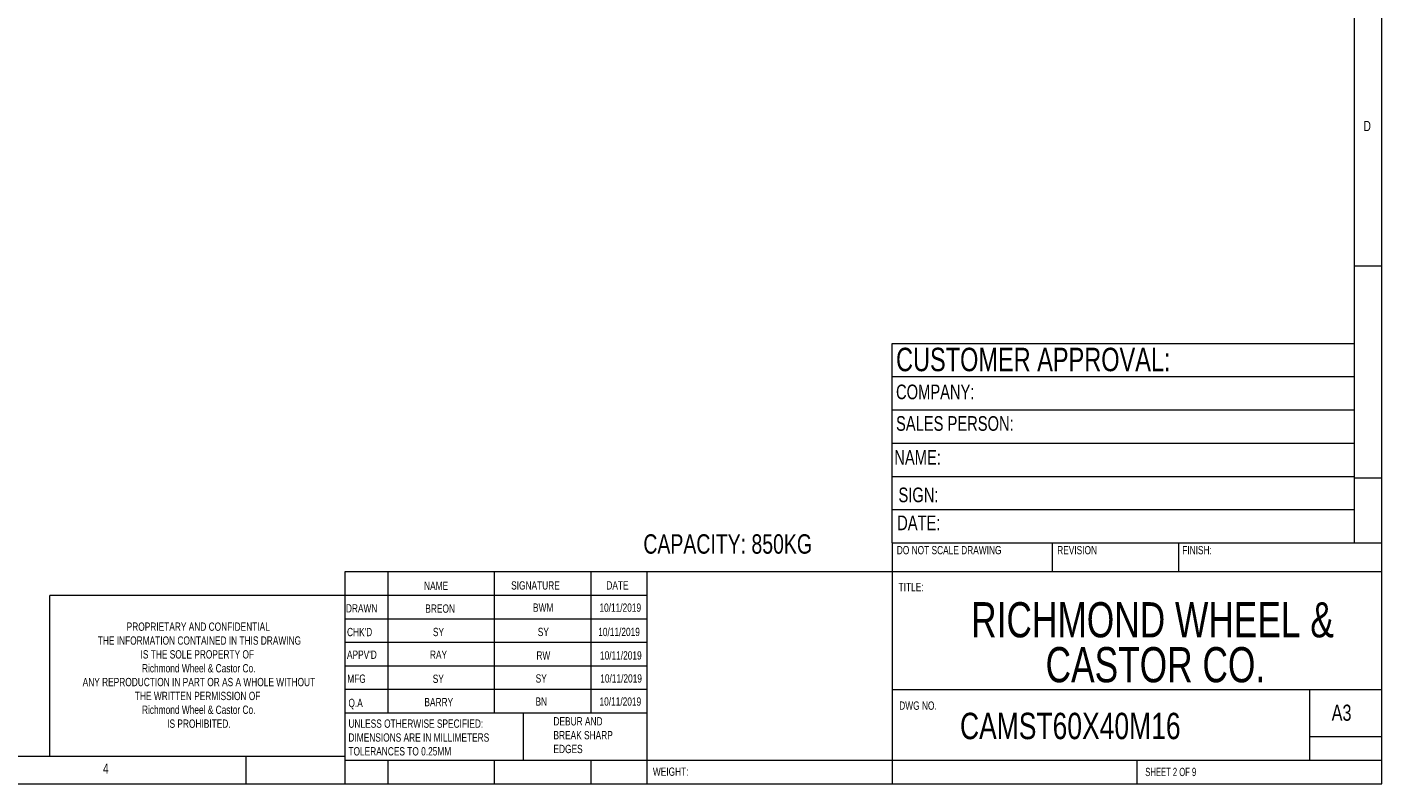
# Model space of a CAD drawing. Header units: millimetres. Extents: x 3 to 270, y 3 to 190.
# Tile 2 of 3: x 111 to 270, y 3 to 92. Entities that reach past the tile are written whole.
import ezdxf

# ---------------------------------------------------------------- set-up
doc = ezdxf.new("R2010")
doc.units = ezdxf.units.MM
doc.header["$LTSCALE"] = 0.65
doc.styles.add('SLDTEXTSTYLE0', font='TXT', dxfattribs={"width": 0.75})
doc.styles.add('SLDTEXTSTYLE1', font='TXT', dxfattribs={"width": 0.6875})

# ---------------------------------------------------------------- blocks, each defined once
blk = doc.blocks.new('SW_NOTE_0')
at = {"color": 0, "linetype": 'Continuous', "lineweight": 0, "char_height": 0.975, "attachment_point": 1, "style": 'SLDTEXTSTYLE0'}
for s, insert in [('DEBUR AND', (0, 1.26)), ('BREAK SHARP', (0, -0.37)), ('EDGES', (0, -1.99))]:
    blk.add_mtext(s, dxfattribs=dict(at, insert=insert))
blk = doc.blocks.new('SW_NOTE_1')
at = {"color": 0, "linetype": 'Continuous', "lineweight": 0, "char_height": 0.975, "attachment_point": 1, "style": 'SLDTEXTSTYLE0'}
for s, insert in [('UNLESS OTHERWISE SPECIFIED:', (0, 1.26)), ('DIMENSIONS ARE IN MILLIMETERS', (0, -0.37)), ('TOLERANCES TO 0.25MM', (0, -1.99))]:
    blk.add_mtext(s, dxfattribs=dict(at, insert=insert))
blk = doc.blocks.new('SW_NOTE_2')
at = {"color": 0, "linetype": 'Continuous', "lineweight": 0, "attachment_point": 2, "style": 'SLDTEXTSTYLE0'}
for s, insert, char_height in [('RICHMOND WHEEL &', (27.47, 5.32), 4.1275), ('CASTOR CO.', (27.81, 0.05), 4.128)]:
    blk.add_mtext(s, dxfattribs=dict(at, insert=insert, char_height=char_height))
blk = doc.blocks.new('SW_NOTE_3')
at = {"color": 0, "linetype": 'Continuous', "lineweight": 0, "char_height": 0.975, "attachment_point": 2, "style": 'SLDTEXTSTYLE0'}
for s, insert in [('PROPRIETARY AND CONFIDENTIAL', (10.22, 1.26)), ('THE INFORMATION CONTAINED IN THIS DRAWING', (10.36, -0.37)), ('IS THE SOLE PROPERTY OF', (10.11, -1.99)), ('Richmond Wheel & Castor Co.', (10.28, -3.62)), ('ANY REPRODUCTION IN PART OR AS A WHOLE WITHOUT', (10.3, -5.24)), ('THE WRITTEN PERMISSION OF', (10.15, -6.87)), ('Richmond Wheel & Castor Co.', (10.28, -8.49)), ('IS PROHIBITED.', (10.3, -10.12))]:
    blk.add_mtext(s, dxfattribs=dict(at, insert=insert))

msp = doc.modelspace()

# ---------------------------------------------------------------- linework, layer by layer
at = {"color": 7, "linetype": 'Continuous', "lineweight": 0}
for p, q in [((269.75, 3.25), (269.75, 189.8)), ((266.5, 186.55), (266.5, 39.163)), ((266.5, 64.025), (269.75, 64.025)), ((212.29, 51.025), (212.29, 54.925)), ((212.29, 54.925), (266.5, 54.925)), ((212.29, 31.525), (212.29, 51.025)), ((212.29, 51.025), (266.5, 51.025)), ((212.29, 47.125), (266.5, 47.125)), ((212.29, 43.225), (266.5, 43.225)), ((212.29, 39.325), (266.5, 39.325)), ((266.5, 39.163), (266.5, 31.525)), ((266.5, 39.163), (269.75, 39.163)), ((212.29, 35.425), (266.5, 35.425)), ((212.29, 31.525), (269.75, 31.525)), ((212.29, 31.525), (212.29, 3.25)), ((231.067, 31.525), (231.067, 28.113)), ((245.884, 31.525), (245.884, 28.113)), ((269.75, 28.113), (148.07, 28.113)), ((148.07, 28.113), (148.07, 3.25)), ((153.14, 28.113), (153.14, 11.537)), ((165.614, 28.113), (165.614, 11.537)), ((176.929, 28.113), (176.929, 11.537)), ((183.56, 3.25), (183.56, 28.113)), ((183.56, 25.35), (113.483, 25.35)), ((113.483, 6.5), (113.483, 25.35)), ((183.56, 22.587), (148.07, 22.587)), ((183.56, 19.825), (148.07, 19.825)), ((183.56, 17.062), (148.07, 17.062)), ((183.56, 14.3), (148.07, 14.3)), ((212.29, 14.3), (269.75, 14.3)), ((261.3, 6.012), (261.3, 14.3)), ((183.56, 11.537), (148.07, 11.537)), ((169, 11.537), (169, 6.012)), ((269.75, 8.775), (261.3, 8.775)), ((6.5, 6.5), (148.07, 6.5)), ((136.5, 3.25), (136.5, 6.5)), ((148.07, 6.012), (269.75, 6.012)), ((153.14, 6.012), (153.14, 3.25)), ((165.614, 6.012), (165.614, 3.25)), ((176.929, 6.012), (176.929, 3.25)), ((241.02, 3.25), (241.02, 6.012)), ((3.25, 3.25), (269.75, 3.25))]:
    msp.add_line(p, q, dxfattribs=at)

# ---------------------------------------------------------------- block references
for name, p in [('SW_NOTE_2', (215.358, 19.246)), ('SW_NOTE_3', (120.664, 20.921)), ('SW_NOTE_1', (148.505, 9.546)), ('SW_NOTE_0', (172.556, 9.818))]:
    msp.add_blockref(name, p, dxfattribs=at)

# ---------------------------------------------------------------- texts
for s, insert, char_height, attachment_point, style in [('D', (267.583, 81.034), 1.204, 1, 'SLDTEXTSTYLE0'), ('CUSTOMER APPROVAL:', (212.743, 54.415), 2.75167, 1, 'SLDTEXTSTYLE0'), ('COMPANY:', (212.743, 50.095), 1.7198, 1, 'SLDTEXTSTYLE0'), ('SALES PERSON:', (212.743, 46.389), 1.71979, 1, 'SLDTEXTSTYLE0'), ('NAME:', (212.539, 42.407), 1.7198, 1, 'SLDTEXTSTYLE0'), ('SIGN:', (213.027, 38.012), 1.7198, 1, 'SLDTEXTSTYLE0'), ('DATE:', (212.877, 34.731), 1.7198, 1, 'SLDTEXTSTYLE0'), ('CAPACITY: 850KG', (183.103, 32.531), 2.275, 1, 'SLDTEXTSTYLE0'), ('DO NOT SCALE DRAWING', (212.833, 31.159), 0.975, 1, 'SLDTEXTSTYLE0'), ('REVISION', (231.65, 31.159), 0.975, 1, 'SLDTEXTSTYLE0'), ('FINISH:', (246.314, 31.159), 0.975, 1, 'SLDTEXTSTYLE0'), ('NAME', (157.379, 26.976), 0.975, 1, 'SLDTEXTSTYLE0'), ('SIGNATURE', (167.592, 27.015), 0.975, 1, 'SLDTEXTSTYLE0'), ('DATE', (178.76, 27.025), 0.975, 1, 'SLDTEXTSTYLE0'), ('TITLE:', (213.042, 26.831), 0.975, 1, 'SLDTEXTSTYLE0'), ('DRAWN', (148.208, 24.329), 0.975, 1, 'SLDTEXTSTYLE0'), ('BREON', (159.265, 24.299), 0.9741, 2, 'SLDTEXTSTYLE0'), ('BWM', (171.353, 24.413), 0.9741, 2, 'SLDTEXTSTYLE0'), ('10/11/2019', (180.393, 24.413), 0.9741, 2, 'SLDTEXTSTYLE0'), ("CHK'D", (148.337, 21.55), 0.975, 1, 'SLDTEXTSTYLE0'), ('SY', (159.068, 21.554), 0.9741, 2, 'SLDTEXTSTYLE0'), ('SY', (171.369, 21.563), 0.9741, 2, 'SLDTEXTSTYLE0'), ('10/11/2019', (180.25, 21.563), 0.9741, 2, 'SLDTEXTSTYLE0'), ("APPV'D", (148.331, 18.892), 0.975, 1, 'SLDTEXTSTYLE0'), ('RAY', (159.072, 18.892), 0.9741, 2, 'SLDTEXTSTYLE0'), ('RW', (171.371, 18.804), 0.9741, 2, 'SLDTEXTSTYLE0'), ('10/11/2019', (180.458, 18.804), 0.9741, 2, 'SLDTEXTSTYLE0'), ('MFG', (148.366, 16.077), 0.975, 1, 'SLDTEXTSTYLE0'), ('SY', (159.046, 16.064), 0.9741, 2, 'SLDTEXTSTYLE0'), ('SY', (171.122, 16.103), 0.9741, 2, 'SLDTEXTSTYLE0'), ('10/11/2019', (180.491, 16.103), 0.9741, 2, 'SLDTEXTSTYLE0'), ('Q.A', (148.505, 13.227), 0.975, 1, 'SLDTEXTSTYLE0'), ('BARRY', (159.101, 13.327), 0.9741, 2, 'SLDTEXTSTYLE0'), ('BN', (171.128, 13.392), 0.9741, 2, 'SLDTEXTSTYLE0'), ('10/11/2019', (180.403, 13.392), 0.9741, 2, 'SLDTEXTSTYLE0'), ('DWG NO.', (213.118, 12.915), 0.975, 1, 'SLDTEXTSTYLE0'), ('CAMST60X40M16', (220.243, 11.589), 3.09563, 1, 'SLDTEXTSTYLE0'), ('A3', (263.849, 12.545), 1.8918, 1, 'SLDTEXTSTYLE0'), ('4', (119.708, 5.634), 1.204, 1, 'SLDTEXTSTYLE0'), ('WEIGHT:', (184.222, 5.167), 0.9741, 1, 'SLDTEXTSTYLE0'), ('SHEET 2 OF 9', (241.981, 5.135), 0.975, 1, 'SLDTEXTSTYLE1')]:
    msp.add_mtext(s, dxfattribs=dict(at, insert=insert, char_height=char_height, attachment_point=attachment_point, style=style))

doc.saveas('drawing.dxf')
